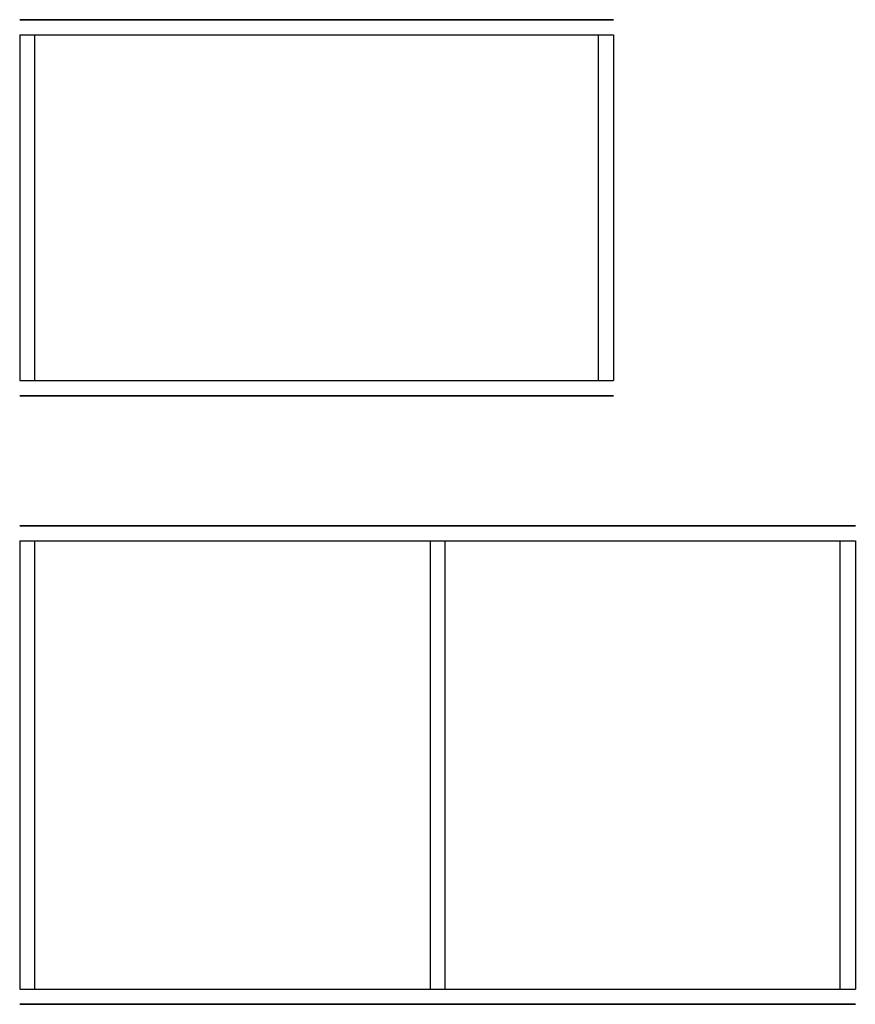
# Model space of a CAD drawing. Header units: millimetres. Extents: x 431 to 2654, y -2725 to -106.
import ezdxf

# ---------------------------------------------------------------- set-up
doc = ezdxf.new("R2010")
doc.units = ezdxf.units.MM

# ---------------------------------------------------------------- blocks, each defined once
blk = doc.blocks.new('*U6')
for p, q in [((1580, 0), (0, 0)), ((0, -40), (0, -960)), ((0, -40), (1580, -40)), ((40, -960), (40, -40)), ((1540, -960), (1540, -40)), ((1580, -40), (1580, -960)), ((0, -960), (1580, -960)), ((1580, -1000), (0, -1000))]:
    blk.add_line(p, q)
at = {"extrusion": (4.44089e-16, -1, 0)}
for p, q in [((0, 0, 60), (1580, 0, 60)), ((1580, 0), (0, 0))]:
    blk.add_line(p, q, dxfattribs=at)
at = {"extrusion": (1, -1.83697e-16, 0)}
for p, q in [((0, -40, 60), (0, -960, 60)), ((0, -40), (0, -960))]:
    blk.add_line(p, q, dxfattribs=at)
at = {"extrusion": (-1, -8.81629e-17, 0)}
for p, q in [((1580, -40, 60), (1580, -960, 60)), ((1580, -40), (1580, -960))]:
    blk.add_line(p, q, dxfattribs=at)
at = {"extrusion": (0, 1, 0)}
for p, q in [((0, -1000, 60), (1580, -1000, 60)), ((1580, -1000), (0, -1000))]:
    blk.add_line(p, q, dxfattribs=at)
blk = doc.blocks.new('*U23')
for p, q in [((2223, 0), (0, 0)), ((0, -40), (0, -1232.6)), ((0, -40), (2223, -40)), ((40, -1232.6), (40, -40)), ((1091.5, -40), (1091.5, -1232.6)), ((1131.5, -1232.6), (1131.5, -40)), ((2183, -1232.6), (2183, -40)), ((2223, -40), (2223, -1232.6)), ((0, -1232.6), (2223, -1232.6)), ((2223, -1272.6), (0, -1272.6))]:
    blk.add_line(p, q)
at = {"extrusion": (4.44089e-16, -1, 0)}
for p, q in [((0, 0, 60), (2223, 0, 60)), ((2223, 0), (0, 0))]:
    blk.add_line(p, q, dxfattribs=at)
at = {"extrusion": (1, -1.83697e-16, 0)}
for p, q in [((0, -40, 60), (0, -1232.6, 60)), ((0, -40), (0, -1232.6)), ((1091.5, -40, 60), (1091.5, -1232.6, 60)), ((1091.5, -40), (1091.5, -1232.6))]:
    blk.add_line(p, q, dxfattribs=at)
at = {"extrusion": (-1, -8.81629e-17, 0)}
for p, q in [((2223, -40, 60), (2223, -1232.6, 60)), ((2223, -40), (2223, -1232.6))]:
    blk.add_line(p, q, dxfattribs=at)
at = {"extrusion": (0, 1, 0)}
for p, q in [((0, -1272.6, 60), (2223, -1272.6, 60)), ((2223, -1272.6), (0, -1272.6))]:
    blk.add_line(p, q, dxfattribs=at)

msp = doc.modelspace()

# ---------------------------------------------------------------- block references
for name, p in [('*U6', (431, -105.7)), ('*U23', (431, -1451.9))]:
    msp.add_blockref(name, p)

doc.saveas('drawing.dxf')
